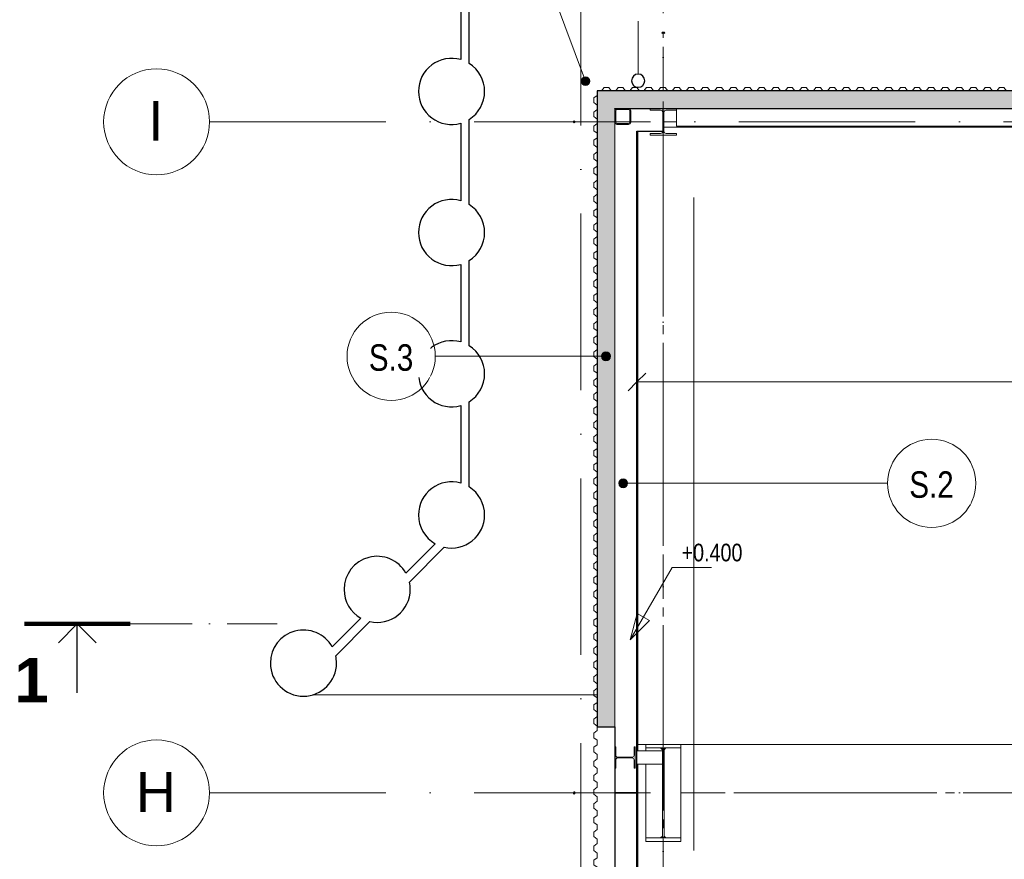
# Model space of a CAD drawing. Header units: millimetres. Extents: x 198345 to 441227, y -23587 to 80066.
# Tile 2 of 79: x 198345 to 209505, y 61827 to 71342. Entities that reach past the tile are written whole.
import ezdxf

# ---------------------------------------------------------------- set-up
doc = ezdxf.new("R2010")
doc.units = ezdxf.units.MM
for name, pattern in [('IMPORT-HP_01_CER_B', [800, 500, -100, 100, -100]), ('Čerchovaná 20mm', [3000, 2000, -500, 0, -500]), ('Čerchovaná řez', [1100, 700, -200, 0, -200])]:
    doc.linetypes.add(name, pattern=pattern)
for name, color, linetype, lineweight in [('CA_IMPORTY18', 8, 'Continuous', 9), ('CA_KOTY', 3, 'Continuous', 9), ('CA_KOTY-100', 3, 'Continuous', 9), ('CA_OSY', 5, 'Continuous', 9), ('CA_PODLAHA25', 7, 'Continuous', 13), ('CA_POHHRA18', 9, 'Continuous', 9), ('CA_POHHRA25', 7, 'Continuous', 13), ('CA_PSVBUB', 3, 'Continuous', 9), ('CA_REZY', 1, 'Continuous', 25), ('CA_REZYZNACKY', 1, 'Continuous', 9), ('CA_SRAFY', 9, 'Continuous', 25), ('CA_TEXT25', 7, 'Continuous', 9), ('CA_TEXT35', 62, 'Continuous', 9), ('CA_ZAKLADY5', 1, 'Continuous', 25), ('CA_ZARIZPRED', 8, 'Continuous', 13), ('Popisky sloupů', 250, 'Continuous', 9)]:
    doc.layers.add(name, color=color, linetype=linetype, lineweight=lineweight)
doc.styles.add('Arial', font='arial.ttf', dxfattribs={"height": 10})
doc.styles.add('Arial_2', font='arial.ttf', dxfattribs={"height": 450})
doc.styles.add('Arial_4', font='arial.ttf', dxfattribs={"width": 0.8, "height": 200})
doc.styles.add('Arial_6', font='arial.ttf', dxfattribs={"width": 0.8, "height": 300})
doc.styles.add('Arial_B', font='arialbd.ttf', dxfattribs={"height": 500})
doc.dimstyles.new('HP_Přímá_-_2_mm_Ariel_1-100', dxfattribs={"dimscale": 304.8, "dimtxt": 204.05188, "dimasz": 0.656168, "dimexe": 0.328084, "dimexo": 0.0625, "dimgap": 0.164042, "dimtad": 1, "dimdec": 0, "dimzin": 0, "dimdsep": 46, "dimtxsty": 'Arial_4', "dimblk1": 'OBLIQUE', "dimblk2": 'OBLIQUE', "dimsah": 1, "dimcen": 0.09, "dimazin": 0, "dimtfac": 1, "dimtdec": 4, "dimtix": 1, "dimtmove": 0, "dimatfit": 3, "dimfxl": 0.984252, "dimfxlon": 1, "dimtvp": 1, "dimtolj": 1, "dimtzin": 0, "dimarcsym": 2})

# ---------------------------------------------------------------- blocks, each defined once
blk = doc.blocks.new('ocelová kce final - 11542_003_OK-HALA_TaO-2_ET_AciS_2025-05-29_upr_dwg-2597525-PŮDORYS 1_NP -vestavek V9')
at = {"layer": 'CA_IMPORTY18', "color": 57}
for p, q in [((205649, 71202), (205631, 71202)), ((205631, 71188), (205649, 71188)), ((205270, 70332), (205270, 70335)), ((205490, 70331), (205490, 70335)), ((204622, 70181), (204622, 70189)), ((204638, 70189), (204638, 70181)), ((205340, 63130), (223791, 63130)), ((223791, 63130), (205340, 63130)), ((205440, 63089), (205610, 63089)), ((205440, 63055), (205440, 63089)), ((205610, 63089), (205630, 63069)), ((205630, 63069), (205630, 63055)), ((205650, 63069), (205670, 63089)), ((205650, 62091), (205650, 63069)), ((205670, 63089), (205840, 63089)), ((205840, 63089), (205840, 62071)), ((205340, 63055), (205630, 63055)), ((205630, 62905), (205630, 63055)), ((205340, 62905), (205630, 62905)), ((205440, 62071), (205440, 62905)), ((205630, 62905), (205630, 62091)), ((204622, 62574), (204622, 62586)), ((204638, 62586), (204638, 62574)), ((205610, 62071), (205440, 62071)), ((205630, 62091), (205610, 62071)), ((205670, 62071), (205650, 62091)), ((205840, 62071), (205670, 62071))]:
    blk.add_line(p, q, dxfattribs=at)
at = {"layer": 'CA_IMPORTY18', "color": 57, "linetype": 'IMPORT-HP_01_CER_B'}
for p, q in [((205640, 70535), (205640, 71185)), ((205640, 70331), (205640, 70335)), ((204640, 70185), (204890, 70185)), ((205640, 70185), (205790, 70185)), ((205640, 59180), (205640, 70081)), ((204640, 62580), (205090, 62580)), ((205340, 62580), (205440, 62580)), ((205630, 62580), (205650, 62580)), ((205840, 62580), (217440, 62580))]:
    blk.add_line(p, q, dxfattribs=at)
at = {"layer": 'CA_IMPORTY18', "color": 57}
for centre, start, end in [((205631, 71195), 90, 270), ((205649, 71195), 270, 90), ((204630, 70189), 0, 180), ((204630, 70181), 180, 0), ((204630, 62586), 0, 180), ((204630, 62574), 180, 0)]:
    blk.add_arc(centre, 7.5, start, end, dxfattribs=at)
at = {"layer": 'CA_ZARIZPRED'}
for p, q in [((205245, 70335), (205115, 70335)), ((205115, 70325), (205245, 70325)), ((205790, 70335), (205490, 70335)), ((205490, 70335), (205490, 70316)), ((205490, 70316), (205608, 70316)), ((205672, 70316), (205790, 70316)), ((205790, 70335), (205790, 70316)), ((205090, 70310), (205090, 70180)), ((205100, 70180), (205100, 70310)), ((205260, 70180), (205260, 70310)), ((205270, 70180), (205270, 70310)), ((205634, 70289), (205634, 70081)), ((205646, 70081), (205646, 70289)), ((205245, 70165), (205115, 70165)), ((205115, 70155), (205245, 70155)), ((205608, 70054), (205490, 70054)), ((205490, 70054), (205490, 70035)), ((205490, 70035), (205790, 70035)), ((205790, 70054), (205672, 70054)), ((205790, 70035), (205790, 70054)), ((205090, 63100), (205090, 62860)), ((205090, 63100), (205102, 63100)), ((205102, 63005), (205102, 63100)), ((205320, 63100), (205308, 63100)), ((205308, 63100), (205308, 63005)), ((205320, 62860), (205320, 63100)), ((205440, 63090), (205440, 63130)), ((205440, 63130), (205840, 63130)), ((205630, 63090), (205440, 63090)), ((205630, 62070), (205630, 63090)), ((205650, 63090), (205650, 62070)), ((205650, 63090), (205840, 63090)), ((205840, 63130), (205840, 63090)), ((205102, 62860), (205102, 62955)), ((205287, 62984), (205123, 62984)), ((205123, 62976), (205287, 62976)), ((205308, 62955), (205308, 62860)), ((205090, 62860), (205102, 62860)), ((205308, 62860), (205320, 62860)), ((205440, 62030), (205440, 62070)), ((205440, 62070), (205630, 62070)), ((205650, 62070), (205840, 62070)), ((205840, 62070), (205840, 62030)), ((205840, 62030), (205440, 62030))]:
    blk.add_line(p, q, dxfattribs=at)
for centre, radius, start, end in [((205115, 70310), 25, 90, 180), ((205115, 70310), 15, 90, 180), ((205245, 70310), 25, 0, 90), ((205245, 70310), 15, 0, 90), ((205608, 70289), 27, 0, 90), ((205672, 70289), 27, 90, 180), ((205115, 70180), 25, 180, 270), ((205115, 70180), 15, 180, 270), ((205245, 70180), 15, 270, 0), ((205245, 70180), 25, 270, 0), ((205608, 70081), 27, 270, 0), ((205672, 70081), 27, 180, 270), ((205123, 63005), 21, 180, 270), ((205123, 62955), 21, 90, 180), ((205287, 63005), 21, 270, 0), ((205287, 62955), 21, 0, 90)]:
    blk.add_arc(centre, radius, start, end, dxfattribs=at)
at = {"layer": 'CA_IMPORTY18', "color": 7, "linetype": 'IMPORT-HP_01_CER_B', "insert": (205633, 71201), "char_height": 10, "width": 18.61, "attachment_point": 1, "line_spacing_factor": 0.941778, "style": 'Arial'}
blk.add_mtext('19', dxfattribs=at)
at = {"layer": 'CA_IMPORTY18', "color": 7, "linetype": 'IMPORT-HP_01_CER_B', "char_height": 10, "attachment_point": 1, "rotation": 270, "line_spacing_factor": 0.941778, "style": 'Arial'}
for s, insert, width in [('\\fArial|b0|i0|c238|p34|;I', (204636, 70187), 4.65), ('\\fArial|b0|i0|c238|p34|;H', (204636, 62583), 12)]:
    blk.add_mtext(s, dxfattribs=dict(at, insert=insert, width=width))
blk = doc.blocks.new('ocelová kce final - ocelová kce final-2597615-PŮDORYS 1_NP -vestavek V9')
blk.add_blockref('ocelová kce final - 11542_003_OK-HALA_TaO-2_ET_AciS_2025-05-29_upr_dwg-2597525-PŮDORYS 1_NP -vestavek V9', (0, 0))
blk = doc.blocks.new('Opakovaný detail - 40-518357-PŮDORYS 1_NP -vestavek V9')
at = {"layer": 'CA_POHHRA18'}
for p, q in [((-8536, 250), (-8511, 250)), ((-8511, 250), (-8482, 211)), ((-8431, 211), (-8402, 250)), ((-8402, 250), (-8376, 250)), ((-8376, 250), (-8351, 250)), ((-8351, 250), (-8322, 211)), ((-8271, 211), (-8242, 250)), ((-8242, 250), (-8216, 250)), ((-8216, 250), (-8191, 250)), ((-8191, 250), (-8162, 211)), ((-8111, 211), (-8082, 250)), ((-8082, 250), (-8056, 250)), ((-8056, 250), (-8031, 250)), ((-8031, 250), (-8002, 211)), ((-7951, 211), (-7922, 250)), ((-7922, 250), (-7896, 250)), ((-7896, 250), (-7871, 250)), ((-7871, 250), (-7842, 211)), ((-7791, 211), (-7762, 250)), ((-7762, 250), (-7736, 250)), ((-7736, 250), (-7711, 250)), ((-7711, 250), (-7682, 211)), ((-7631, 211), (-7602, 250)), ((-7602, 250), (-7576, 250)), ((-7576, 250), (-7551, 250)), ((-7551, 250), (-7522, 211)), ((-7471, 211), (-7442, 250)), ((-7442, 250), (-7416, 250)), ((-7416, 250), (-7391, 250)), ((-7391, 250), (-7362, 211)), ((-7311, 211), (-7282, 250)), ((-7282, 250), (-7256, 250)), ((-7256, 250), (-7231, 250)), ((-7231, 250), (-7202, 211)), ((-7151, 211), (-7122, 250)), ((-7122, 250), (-7096, 250)), ((-7097, 250), (-7071, 250)), ((-7071, 250), (-7042, 211)), ((-6991, 211), (-6962, 250)), ((-6962, 250), (-6937, 250)), ((-6937, 250), (-6911, 250)), ((-6911, 250), (-6882, 211)), ((-6831, 211), (-6802, 250)), ((-6802, 250), (-6777, 250)), ((-6777, 250), (-6751, 250)), ((-6751, 250), (-6722, 211)), ((-6671, 211), (-6642, 250)), ((-6642, 250), (-6617, 250)), ((-6617, 250), (-6591, 250)), ((-6591, 250), (-6562, 211)), ((-6511, 211), (-6482, 250)), ((-6482, 250), (-6457, 250)), ((-6457, 250), (-6431, 250)), ((-6431, 250), (-6402, 211)), ((-6351, 211), (-6322, 250)), ((-6322, 250), (-6297, 250)), ((-6297, 250), (-6271, 250)), ((-6271, 250), (-6242, 211)), ((-6191, 211), (-6162, 250)), ((-6162, 250), (-6137, 250)), ((-6137, 250), (-6111, 250)), ((-6111, 250), (-6082, 211)), ((-6031, 211), (-6002, 250)), ((-6002, 250), (-5977, 250)), ((-5977, 250), (-5951, 250)), ((-5951, 250), (-5922, 211)), ((-5871, 211), (-5842, 250)), ((-5842, 250), (-5817, 250)), ((-5817, 250), (-5791, 250)), ((-5791, 250), (-5762, 211)), ((-5711, 211), (-5682, 250)), ((-5682, 250), (-5657, 250)), ((-5657, 250), (-5631, 250)), ((-5631, 250), (-5602, 211)), ((-5551, 211), (-5522, 250)), ((-5522, 250), (-5497, 250)), ((-5497, 250), (-5471, 250)), ((-5471, 250), (-5442, 211)), ((-5391, 211), (-5362, 250)), ((-5362, 250), (-5337, 250)), ((-5337, 250), (-5311, 250)), ((-5311, 250), (-5282, 211)), ((-5231, 211), (-5202, 250)), ((-5202, 250), (-5177, 250)), ((-5177, 250), (-5151, 250)), ((-5151, 250), (-5122, 211)), ((-5071, 211), (-5042, 250)), ((-5042, 250), (-5017, 250)), ((-5017, 250), (-4991, 250)), ((-4991, 250), (-4962, 211)), ((-4911, 211), (-4882, 250)), ((-4882, 250), (-4857, 250)), ((-4857, 250), (-4831, 250)), ((-4831, 250), (-4802, 211)), ((-4751, 211), (-4722, 250)), ((-4722, 250), (-4697, 250)), ((-4697, 250), (-4671, 250)), ((-4671, 250), (-4642, 211)), ((-4591, 211), (-4562, 250)), ((-4562, 250), (-4537, 250)), ((-4537, 250), (-4511, 250)), ((-4511, 250), (-4482, 211)), ((-4431, 211), (-4402, 250)), ((-4402, 250), (-4377, 250)), ((-4377, 250), (-4352, 250)), ((-4352, 250), (-4323, 211)), ((-4272, 211), (-4243, 250)), ((-4243, 250), (-4217, 250)), ((-4217, 250), (-4192, 250)), ((-4192, 250), (-4163, 211)), ((-4112, 211), (-4083, 250)), ((-4083, 250), (-4057, 250)), ((-4057, 250), (-4032, 250)), ((-4032, 250), (-4003, 211)), ((-3952, 211), (-3923, 250)), ((-3923, 250), (-3897, 250)), ((-3897, 250), (-3872, 250)), ((-3872, 250), (-3843, 211)), ((-3792, 211), (-3763, 250)), ((-3763, 250), (-3737, 250)), ((-3737, 250), (-3712, 250)), ((-3712, 250), (-3683, 211)), ((-3632, 211), (-3603, 250)), ((-3603, 250), (-3577, 250)), ((-3577, 250), (-3552, 250)), ((-3552, 250), (-3523, 211)), ((-3472, 211), (-3443, 250)), ((-3443, 250), (-3417, 250)), ((-3417, 250), (-3392, 250)), ((-3392, 250), (-3363, 211)), ((-3312, 211), (-3283, 250)), ((-3283, 250), (-3257, 250)), ((-3257, 250), (-3232, 250)), ((-3232, 250), (-3203, 211)), ((-3152, 211), (-3123, 250)), ((-3123, 250), (-3097, 250)), ((-3097, 250), (-3072, 250)), ((-3072, 250), (-3043, 211)), ((-2992, 211), (-2963, 250)), ((-2963, 250), (-2937, 250)), ((-2937, 250), (-2912, 250)), ((-2912, 250), (-2883, 211)), ((-2832, 211), (-2803, 250)), ((-2803, 250), (-2777, 250)), ((-2777, 250), (-2752, 250)), ((-2752, 250), (-2723, 211)), ((-2672, 211), (-2643, 250)), ((-2643, 250), (-2617, 250)), ((-2617, 250), (-2592, 250)), ((-2592, 250), (-2563, 211)), ((-2512, 211), (-2483, 250)), ((-2483, 250), (-2457, 250)), ((-2457, 250), (-2432, 250)), ((-2432, 250), (-2403, 211)), ((-2352, 211), (-2323, 250)), ((-2323, 250), (-2297, 250)), ((-2297, 250), (-2272, 250)), ((-2272, 250), (-2243, 211)), ((-2192, 211), (-2163, 250)), ((-2163, 250), (-2137, 250)), ((-2137, 250), (-2112, 250)), ((-2112, 250), (-2083, 211)), ((-2032, 211), (-2003, 250)), ((-2003, 250), (-1977, 250)), ((-1977, 250), (-1952, 250)), ((-1952, 250), (-1923, 211)), ((-1872, 211), (-1843, 250)), ((-1843, 250), (-1817, 250)), ((-1818, 250), (-1792, 250)), ((-1792, 250), (-1763, 211)), ((-1712, 211), (-1683, 250)), ((-1683, 250), (-1658, 250)), ((-1658, 250), (-1632, 250)), ((-1632, 250), (-1603, 211)), ((-1552, 211), (-1523, 250)), ((-1523, 250), (-1498, 250)), ((-1498, 250), (-1472, 250)), ((-1472, 250), (-1443, 211)), ((-1392, 211), (-1363, 250)), ((-1363, 250), (-1338, 250)), ((-1338, 250), (-1312, 250)), ((-1312, 250), (-1283, 211)), ((-1232, 211), (-1203, 250)), ((-1203, 250), (-1178, 250)), ((-1178, 250), (-1152, 250)), ((-1152, 250), (-1123, 211)), ((-1072, 211), (-1043, 250)), ((-1043, 250), (-1018, 250)), ((-1018, 250), (-992, 250)), ((-992, 250), (-963, 211)), ((-912, 211), (-883, 250)), ((-883, 250), (-858, 250)), ((-858, 250), (-832, 250)), ((-832, 250), (-803, 211)), ((-752, 211), (-723, 250)), ((-723, 250), (-698, 250)), ((-698, 250), (-672, 250)), ((-672, 250), (-643, 211)), ((-592, 211), (-563, 250)), ((-563, 250), (-538, 250)), ((-538, 250), (-512, 250)), ((-512, 250), (-483, 211)), ((-432, 211), (-403, 250)), ((-403, 250), (-378, 250)), ((-378, 250), (-352, 250)), ((-352, 250), (-323, 211)), ((-272, 211), (-243, 250)), ((-243, 250), (-218, 250)), ((-218, 250), (-192, 250)), ((-192, 250), (-163, 211)), ((-112, 211), (-83, 250)), ((-83, 250), (-58, 250)), ((-58, 250), (-32, 250)), ((-32, 250), (-3, 211)), ((48, 211), (77, 250)), ((77, 250), (102, 250)), ((102, 250), (128, 250)), ((128, 250), (157, 211)), ((208, 211), (237, 250)), ((237, 250), (262, 250)), ((-8482, 211), (-8431, 211)), ((-8322, 211), (-8271, 211)), ((-8162, 211), (-8111, 211)), ((-8002, 211), (-7951, 211)), ((-7842, 211), (-7791, 211)), ((-7682, 211), (-7631, 211)), ((-7522, 211), (-7471, 211)), ((-7362, 211), (-7311, 211)), ((-7202, 211), (-7151, 211)), ((-7042, 211), (-6991, 211)), ((-6882, 211), (-6831, 211)), ((-6722, 211), (-6671, 211)), ((-6562, 211), (-6511, 211)), ((-6402, 211), (-6351, 211)), ((-6242, 211), (-6191, 211)), ((-6082, 211), (-6031, 211)), ((-5922, 211), (-5871, 211)), ((-5762, 211), (-5711, 211)), ((-5602, 211), (-5551, 211)), ((-5442, 211), (-5391, 211)), ((-5282, 211), (-5231, 211)), ((-5122, 211), (-5071, 211)), ((-4962, 211), (-4911, 211)), ((-4802, 211), (-4751, 211)), ((-4642, 211), (-4591, 211)), ((-4482, 211), (-4431, 211)), ((-4323, 211), (-4272, 211)), ((-4163, 211), (-4112, 211)), ((-4003, 211), (-3952, 211)), ((-3843, 211), (-3792, 211)), ((-3683, 211), (-3632, 211)), ((-3523, 211), (-3472, 211)), ((-3363, 211), (-3312, 211)), ((-3203, 211), (-3152, 211)), ((-3043, 211), (-2992, 211)), ((-2883, 211), (-2832, 211)), ((-2723, 211), (-2672, 211)), ((-2563, 211), (-2512, 211)), ((-2403, 211), (-2352, 211)), ((-2243, 211), (-2192, 211)), ((-2083, 211), (-2032, 211)), ((-1923, 211), (-1872, 211)), ((-1763, 211), (-1712, 211)), ((-1603, 211), (-1552, 211)), ((-1443, 211), (-1392, 211)), ((-1283, 211), (-1232, 211)), ((-1123, 211), (-1072, 211)), ((-963, 211), (-912, 211)), ((-803, 211), (-752, 211)), ((-643, 211), (-592, 211)), ((-483, 211), (-432, 211)), ((-323, 211), (-272, 211)), ((-163, 211), (-112, 211)), ((-3, 211), (48, 211)), ((157, 211), (208, 211))]:
    blk.add_line(p, q, dxfattribs=at)
blk = doc.blocks.new('Opakovaný detail - 40-V2-PŮDORYS 1_NP -vestavek V9')
at = {"layer": 'CA_POHHRA18'}
for p, q in [((-4352, 250), (-4323, 211)), ((-4272, 211), (-4243, 250)), ((-4243, 250), (-4217, 250)), ((-4217, 250), (-4192, 250)), ((-4192, 250), (-4163, 211)), ((-4112, 211), (-4083, 250)), ((-4083, 250), (-4057, 250)), ((-4057, 250), (-4032, 250)), ((-4032, 250), (-4003, 211)), ((-3952, 211), (-3923, 250)), ((-3923, 250), (-3897, 250)), ((-3897, 250), (-3872, 250)), ((-3872, 250), (-3843, 211)), ((-3792, 211), (-3763, 250)), ((-3763, 250), (-3737, 250)), ((-3737, 250), (-3712, 250)), ((-3712, 250), (-3683, 211)), ((-3632, 211), (-3603, 250)), ((-3603, 250), (-3577, 250)), ((-3577, 250), (-3552, 250)), ((-3552, 250), (-3523, 211)), ((-3472, 211), (-3443, 250)), ((-3443, 250), (-3417, 250)), ((-3417, 250), (-3392, 250)), ((-3392, 250), (-3363, 211)), ((-3312, 211), (-3283, 250)), ((-3283, 250), (-3257, 250)), ((-3257, 250), (-3232, 250)), ((-3232, 250), (-3203, 211)), ((-3152, 211), (-3123, 250)), ((-3123, 250), (-3097, 250)), ((-3097, 250), (-3072, 250)), ((-3072, 250), (-3043, 211)), ((-2992, 211), (-2963, 250)), ((-2963, 250), (-2937, 250)), ((-2937, 250), (-2912, 250)), ((-2912, 250), (-2883, 211)), ((-2832, 211), (-2803, 250)), ((-2803, 250), (-2777, 250)), ((-2777, 250), (-2752, 250)), ((-2752, 250), (-2723, 211)), ((-2672, 211), (-2643, 250)), ((-2643, 250), (-2617, 250)), ((-2617, 250), (-2592, 250)), ((-2592, 250), (-2563, 211)), ((-2512, 211), (-2483, 250)), ((-2483, 250), (-2457, 250)), ((-2457, 250), (-2432, 250)), ((-2432, 250), (-2403, 211)), ((-2352, 211), (-2323, 250)), ((-2323, 250), (-2297, 250)), ((-2297, 250), (-2272, 250)), ((-2272, 250), (-2243, 211)), ((-2192, 211), (-2163, 250)), ((-2163, 250), (-2137, 250)), ((-2138, 250), (-2112, 250)), ((-2112, 250), (-2083, 211)), ((-2032, 211), (-2003, 250)), ((-2003, 250), (-1978, 250)), ((-1978, 250), (-1952, 250)), ((-1952, 250), (-1923, 211)), ((-1872, 211), (-1843, 250)), ((-1843, 250), (-1818, 250)), ((-1818, 250), (-1792, 250)), ((-1792, 250), (-1763, 211)), ((-1712, 211), (-1683, 250)), ((-1683, 250), (-1658, 250)), ((-1658, 250), (-1632, 250)), ((-1632, 250), (-1603, 211)), ((-1552, 211), (-1523, 250)), ((-1523, 250), (-1498, 250)), ((-1498, 250), (-1472, 250)), ((-1472, 250), (-1443, 211)), ((-1392, 211), (-1363, 250)), ((-1363, 250), (-1338, 250)), ((-1338, 250), (-1312, 250)), ((-1312, 250), (-1283, 211)), ((-1232, 211), (-1203, 250)), ((-1203, 250), (-1178, 250)), ((-1178, 250), (-1152, 250)), ((-1152, 250), (-1123, 211)), ((-1072, 211), (-1043, 250)), ((-1043, 250), (-1018, 250)), ((-1018, 250), (-992, 250)), ((-992, 250), (-963, 211)), ((-912, 211), (-883, 250)), ((-883, 250), (-858, 250)), ((-858, 250), (-832, 250)), ((-832, 250), (-803, 211)), ((-752, 211), (-723, 250)), ((-723, 250), (-698, 250)), ((-698, 250), (-672, 250)), ((-672, 250), (-643, 211)), ((-592, 211), (-563, 250)), ((-563, 250), (-538, 250)), ((-538, 250), (-512, 250)), ((-512, 250), (-483, 211)), ((-432, 211), (-403, 250)), ((-403, 250), (-378, 250)), ((-378, 250), (-352, 250)), ((-352, 250), (-323, 211)), ((-272, 211), (-243, 250)), ((-243, 250), (-218, 250)), ((-218, 250), (-192, 250)), ((-192, 250), (-163, 211)), ((-112, 211), (-83, 250)), ((-83, 250), (-58, 250)), ((-58, 250), (-32, 250)), ((-32, 250), (-3, 211)), ((48, 211), (77, 250)), ((77, 250), (102, 250)), ((102, 250), (128, 250)), ((128, 250), (157, 211)), ((208, 211), (237, 250)), ((237, 250), (262, 250)), ((-4323, 211), (-4272, 211)), ((-4163, 211), (-4112, 211)), ((-4003, 211), (-3952, 211)), ((-3843, 211), (-3792, 211)), ((-3683, 211), (-3632, 211)), ((-3523, 211), (-3472, 211)), ((-3363, 211), (-3312, 211)), ((-3203, 211), (-3152, 211)), ((-3043, 211), (-2992, 211)), ((-2883, 211), (-2832, 211)), ((-2723, 211), (-2672, 211)), ((-2563, 211), (-2512, 211)), ((-2403, 211), (-2352, 211)), ((-2243, 211), (-2192, 211)), ((-2083, 211), (-2032, 211)), ((-1923, 211), (-1872, 211)), ((-1763, 211), (-1712, 211)), ((-1603, 211), (-1552, 211)), ((-1443, 211), (-1392, 211)), ((-1283, 211), (-1232, 211)), ((-1123, 211), (-1072, 211)), ((-963, 211), (-912, 211)), ((-803, 211), (-752, 211)), ((-643, 211), (-592, 211)), ((-483, 211), (-432, 211)), ((-323, 211), (-272, 211)), ((-163, 211), (-112, 211)), ((-3, 211), (48, 211)), ((157, 211), (208, 211))]:
    blk.add_line(p, q, dxfattribs=at)
blk = doc.blocks.new('Osnova - Bublina osnovy 12mm-4850-PŮDORYS 1_NP -vestavek V9')
at = {"layer": 'CA_TEXT35'}
blk.add_circle((0, 0), 6, dxfattribs=at)
blk = doc.blocks.new('HP_Popisek stěny - HP_Popisek stěny-1417901-PŮDORYS 1_NP -vestavek V9')
at = {"layer": 'CA_PSVBUB'}
blk.add_circle((0, 0), 5, dxfattribs=at)
blk = doc.blocks.new('Řez - HP_rez-422275-PŮDORYS 1_NP -vestavek V9')
at = {"layer": 'CA_REZYZNACKY', "lineweight": 100}
blk.add_line((-12, 0), (0, 0), dxfattribs=at)
at = {"layer": 'CA_REZYZNACKY', "lineweight": 25}
for p, q in [((-6, 0), (-8.15, -2.15)), ((-6, 0), (-3.85, -2.15)), ((-6, -7.82), (-6, 0))]:
    blk.add_line(p, q, dxfattribs=at)
blk = doc.blocks.new('DIMBLOCK38-PŮDORYS 1_NP -vestavek V9')
at = {"layer": 'CA_KOTY-100'}
for p, q in [((205340, 67237), (205340, 67537)), ((223791, 67237), (223791, 67537)), ((205340, 67237), (205440, 67337)), ((223791, 67237), (223891, 67337)), ((205340, 67237), (205240, 67137)), ((205340, 67237), (223791, 67237)), ((205340, 67237), (205340, 67137)), ((223791, 67237), (223691, 67137)), ((223791, 67237), (223791, 67137))]:
    blk.add_line(p, q, dxfattribs=at)
at = {"layer": 'CA_KOTY-100', "color": 0, "insert": (214259, 67547), "char_height": 200, "width": 734.59, "attachment_point": 1, "line_spacing_factor": 0.941778, "style": 'Arial_4'}
blk.add_mtext('18451', dxfattribs=at)
blk = doc.blocks.new('_Oblique')
at = {"color": 0, "linetype": 'ByBlock', "lineweight": -2}
blk.add_line((-0.5, -0.5), (0.5, 0.5), dxfattribs=at)

msp = doc.modelspace()

# ---------------------------------------------------------------- hatches: boundary and pattern name
at = {"layer": 'CA_PSVBUB'}
h = msp.add_hatch(color=256, dxfattribs=at)
edge = h.paths.add_edge_path()
edge.add_arc((204990, 67527.7), 50, 0, 360)
h = msp.add_hatch(color=256, dxfattribs=at)
edge = h.paths.add_edge_path()
edge.add_arc((205185, 66088.1), 50, 0, 360)
at = {"layer": 'CA_SRAFY', "lineweight": 9}
h = msp.add_hatch(dxfattribs=at)
h.set_pattern_fill('FP_10', color=256, angle=-113.578, style=0, pattern_type=2)
h.set_pattern_definition([(246.422, (247222.89, 70530.14), (4.6e-05, -97.175588), [16.779, -8.852, 44.162, -8.852, -27.382]), (246.422, (247222.89, 70530.14), (4.6e-05, -97.175588), [-78.645, 16.779, -10.603]), (293.578, (247248.335, 70530.14), (42.410543, 0.000105), [16.779, -8.852, 44.162, -8.852, -27.382]), (293.578, (247248.335, 70530.14), (42.410543, 0.000105), [-78.645, 16.779, -10.603]), (180, (247248.335, 70530.14), (-5e-12, -97.175), [25.446, -16.964]), (180, (247227.13, 70442.68), (-5e-12, -97.175), [25.446, -16.964]), (270, (247255.047, 70514.762), (42.411, -2e-12), [8.112, -89.063]), (270, (247233.84, 70466.174), (42.411, -2e-12), [8.112, -89.063]), (270, (247216.177, 70514.762), (42.411, -2e-12), [8.112, -89.063]), (270, (247194.97, 70466.175), (42.411, -2e-12), [8.112, -89.063])])
h.paths.add_polyline_path([(285662, 70335), (285850, 70335), (285850, 70535), (285140, 70535), (285140, 70447.4), (285146.1, 70445.6), (285151.5, 70442.4), (285157.3, 70435.8), (285160.1, 70429.9), (285161.2, 70422.3), (285161.1, 70418.9), (285159.2, 70412.4), (285157.3, 70408.5), (285153.2, 70403.6), (285148.1, 70400), (285140, 70397.4), (285132, 70397.4), (285129.8, 70397.7), (285123.9, 70400), (285118.8, 70403.7), (285112.8, 70412.4), (285112, 70414.1), (285110.8, 70422.3), (285112, 70429.8), (285114.7, 70435.8), (285116.1, 70438), (285120.6, 70442.5), (285126, 70445.6), (285132, 70447.4), (285132, 70535), (284460, 70535), (284460, 70447.4), (284466, 70445.6), (284471.5, 70442.5), (284477.3, 70435.8), (284480.1, 70429.8), (284481.2, 70422.3), (284481, 70418.9), (284479.2, 70412.4), (284477.3, 70408.5), (284473.3, 70403.7), (284468.1, 70400), (284460, 70397.4), (284452, 70397.4), (284449.8, 70397.7), (284443.9, 70400), (284438.8, 70403.6), (284432.8, 70412.4), (284432, 70414.1), (284430.8, 70422.3), (284432, 70429.9), (284434.7, 70435.8), (284436, 70438), (284440.5, 70442.4), (284445.9, 70445.6), (284452, 70447.4), (284452, 70535), (263440, 70535), (263440, 70335), (285300.8, 70335)])
h.paths.add_polyline_path([(286910, 70335), (289620, 70335), (289620, 70535), (286910, 70535), (286910, 70493.6)])
h.paths.add_polyline_path([(253732, 70335), (254640, 70335), (254640, 70535), (253435, 70535), (253435, 70335), (253694, 70335)])
h.paths.add_polyline_path([(261460.2, 70335), (262040, 70335), (262040, 70535), (259340, 70535), (259340, 70335), (260015.3, 70335)])
h.paths.add_polyline_path([(257940, 70335), (257940, 70535), (256040, 70535), (256040, 70335)])
h.paths.add_polyline_path([(245566.5, 70335), (249090, 70335), (249090, 70535), (244990, 70535), (244990, 70335)])
h.paths.add_polyline_path([(243590, 70335), (243590, 70535), (239490, 70535), (239490, 70335), (242676.7, 70335)])
h.paths.add_polyline_path([(250490, 70335), (252375, 70335), (252375, 70535), (250490, 70535)])
h.paths.add_polyline_path([(235632.9, 70335), (238090, 70335), (238090, 70535), (233990, 70535), (233990, 70335), (235452.3, 70335)])
h.paths.add_polyline_path([(226783, 70335), (232590, 70335), (232590, 70535), (204890, 70535), (204890, 70335), (225338.1, 70335)])
h = msp.add_hatch(dxfattribs=at)
h.set_pattern_fill('FP_2', color=256, angle=-113.578, style=0, pattern_type=2)
h.set_pattern_definition([(336.422, (204894.906, 66799.472), (97.1756, 5e-05), [16.779, -8.852, 44.162, -8.852, -27.382]), (336.422, (204894.906, 66799.472), (97.1756, 5e-05), [-78.645, 16.779, -10.603]), (23.578, (204894.906, 66824.92), (-0.0001, 42.41054), [16.779, -8.852, 44.162, -8.852, -27.382]), (23.578, (204894.906, 66824.92), (-0.0001, 42.41054), [-78.645, 16.779, -10.603]), (270, (204894.91, 66824.92), (97.175, 5e-14), [25.446, -16.964]), (270, (204982.36, 66803.71), (97.175, 5e-14), [25.446, -16.964]), (1e-14, (204910.285, 66831.63), (-9e-15, 42.411), [8.112, -89.063]), (1e-14, (204958.873, 66810.425), (-9e-15, 42.411), [8.112, -89.063]), (1e-14, (204910.285, 66792.76), (-9e-15, 42.411), [8.112, -89.063]), (1e-14, (204958.873, 66771.555), (-9e-15, 42.411), [8.112, -89.063])])
h.paths.add_polyline_path([(205090, 63328.3), (205090, 70335), (204890, 70335), (204890, 63328.3)])
at = {"layer": 'CA_TEXT25'}
h = msp.add_hatch(color=256, dxfattribs=at)
edge = h.paths.add_edge_path()
edge.add_arc((204758.1, 70645.9), 50, 0, 360)

# ---------------------------------------------------------------- linework, layer by layer
at = {"layer": 'CA_KOTY'}
for p, q in [((205265, 64313.7), (205739.1, 65134.8)), ((205739.1, 65134.8), (206186.7, 65134.8)), ((205345.4, 64613.7), (205265, 64313.7)), ((205265, 64313.7), (205484.7, 64533.3)), ((205484.7, 64533.3), (205345.4, 64613.7))]:
    msp.add_line(p, q, dxfattribs=at)
at = {"layer": 'CA_OSY', "linetype": 'Čerchovaná 20mm'}
for p, q in [((205640, 56414.1), (205640, 76454.5)), ((204705, 55144.1), (204705, 75699.1)), ((200496.2, 70185), (295806.1, 70185)), ((200496.2, 62579.9), (295806.1, 62579.9))]:
    msp.add_line(p, q, dxfattribs=at)
at = {"layer": 'CA_PODLAHA25'}
for p, q in [((223663.1, 70125.6), (205640, 70125.6)), ((205350, 70080.5), (205350, 63055)), ((201664, 63691.4), (204890, 63691.4)), ((205350, 62905), (205350, 59180))]:
    msp.add_line(p, q, dxfattribs=at)
at = {"layer": 'CA_POHHRA18'}
msp.add_line((205986.5, 69325.5), (205986.5, 61925.5), dxfattribs=at)
at = {"layer": 'CA_POHHRA25'}
for p, q in [((205090, 63328.3), (205090, 70330.9)), ((205090, 70330.9), (205090, 63328.3)), ((205105, 70330.9), (205105, 70335)), ((205265, 70335), (205265, 70330.9)), ((205790, 70135.6), (205790, 70335)), ((205790, 70135.6), (211490, 70135.6))]:
    msp.add_line(p, q, dxfattribs=at)
at = {"layer": 'CA_PSVBUB'}
for p, q in [((204990, 67527.7), (203055.5, 67527.7)), ((205185, 66088.1), (208181.6, 66088.1))]:
    msp.add_line(p, q, dxfattribs=at)
for centre in [(204990, 67527.7), (205185, 66088.1)]:
    msp.add_circle(centre, 50, dxfattribs=at)
at = {"layer": 'CA_REZY'}
for p, q in [((204890, 70535), (204890, 63328.3)), ((232590, 70535), (204890, 70535)), ((205090, 70330.9), (205090, 70335)), ((205090, 70335), (223790.8, 70335)), ((205340, 70330.9), (205090, 70330.9)), ((205340, 70330.5), (205340, 70330.9)), ((205640, 70330.5), (205340, 70330.5)), ((205640, 70080.5), (205640, 70330.5)), ((205340, 62580.9), (205340, 70080.5)), ((205340, 70080.5), (205640, 70080.5)), ((204890, 63328.3), (205090, 63328.3)), ((205090, 63328.3), (205090, 62580.9)), ((205340, 62580.9), (205090, 62580.9)), ((205090, 62580.9), (205090, 61685.6)), ((205090, 62580.9), (205340, 62580.9)), ((205340, 57170.9), (205340, 62580.9))]:
    msp.add_line(p, q, dxfattribs=at)
for start, end in [(90, 180), (180, 0), (0, 90)]:
    msp.add_arc((205355, 70651.2), 75, start, end, dxfattribs=at)
at = {"layer": 'CA_REZYZNACKY', "linetype": 'Čerchovaná řez'}
msp.add_line((199597.7, 64496.8), (201263, 64496.8), dxfattribs=at)
at = {"layer": 'CA_TEXT25', "color": 250}
msp.add_line((204758.1, 70645.9), (203872.4, 73014.1), dxfattribs=at)
msp.add_circle((204758.1, 70645.9), 50, dxfattribs=at)
at = {"layer": 'CA_ZAKLADY5'}
for p, q in [((203344.2, 71769.6), (203344.2, 70890.1)), ((203440, 70847.1), (203440, 71812.7)), ((203440, 69247.1), (203440, 70212.7)), ((203344.2, 70169.6), (203344.2, 69290.1)), ((203344.2, 68569.6), (203344.2, 67690.1)), ((203440, 67647.1), (203440, 68612.7)), ((203344.2, 66969.6), (203344.2, 66090.1)), ((203440, 66047.1), (203440, 67012.7)), ((203055.2, 65403.6), (202722.5, 65070.9)), ((202762, 64969), (203157.2, 65364.1)), ((202211.4, 64559.8), (201886.9, 64235.3)), ((201926.4, 64133.4), (202313.4, 64520.4))]:
    msp.add_line(p, q, dxfattribs=at)
for centre, start, end in [((203240, 70529.9), 73.86841, 180), ((203240, 70529.9), 0, 57.76905), ((203240, 70529.9), 180, 286.13159), ((203240, 70529.9), 302.23095, 0), ((203240, 68929.9), 73.86841, 180), ((203240, 68929.9), 0, 57.76905), ((203240, 68929.9), 180, 286.13159), ((203240, 68929.9), 302.23095, 0), ((203240, 67329.9), 73.86841, 180), ((203240, 67329.9), 0, 57.76905), ((203240, 67329.9), 180, 286.13159), ((203240, 67329.9), 302.23095, 0), ((203240, 65729.9), 73.86841, 180), ((203240, 65729.9), 0, 57.76905), ((203240, 65729.9), 180, 240.46601), ((203240, 65729.9), 257.23095, 0), ((202396.3, 64886.1), 29.53399, 180), ((202396.3, 64886.1), 0, 12.76905), ((202396.3, 64886.1), 180, 240.46601), ((202396.3, 64886.1), 257.23095, 0), ((201560.7, 64050.5), 29.53399, 180), ((201560.7, 64050.5), 0, 12.76905), ((201560.7, 64050.5), 180, 0)]:
    msp.add_arc(centre, 375, start, end, dxfattribs=at)
at = {"layer": 'Popisky sloupů'}
msp.add_line((205355, 70726.2), (205355, 71326.2), dxfattribs=at)

# ---------------------------------------------------------------- block references
at = {"layer": 'CA_IMPORTY18', "color": 57}
msp.add_blockref('ocelová kce final - ocelová kce final-2597615-PŮDORYS 1_NP -vestavek V9', (0, 0), dxfattribs=at)
at = {"layer": 'CA_POHHRA18'}
for name, p, rotation in [('Opakovaný detail - 40-V2-PŮDORYS 1_NP -vestavek V9', (205177.7, 70785.1), 180), ('Opakovaný detail - 40-518357-PŮDORYS 1_NP -vestavek V9', (204640, 61973.3), 270)]:
    msp.add_blockref(name, p, dxfattribs=dict(at, rotation=rotation))
at = {"layer": 'CA_PSVBUB', "xscale": 99.99999999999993, "yscale": 99.99999999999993, "zscale": 99.99999999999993}
for p in [(202555.5, 67527.7), (208681.6, 66088.1)]:
    msp.add_blockref('HP_Popisek stěny - HP_Popisek stěny-1417901-PŮDORYS 1_NP -vestavek V9', p, dxfattribs=at)
at = {"layer": 'CA_REZYZNACKY', "lineweight": 100, "xscale": 99.99999999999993, "yscale": 99.99999999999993, "zscale": 99.99999999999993}
msp.add_blockref('Řez - HP_rez-422275-PŮDORYS 1_NP -vestavek V9', (199597.7, 64496.8), dxfattribs=at)
at = {"layer": 'CA_TEXT35', "xscale": 99.99999999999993, "yscale": 99.99999999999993, "zscale": 99.99999999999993, "rotation": 269.9999999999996}
for p in [(199896.2, 70185), (199896.2, 62579.9)]:
    msp.add_blockref('Osnova - Bublina osnovy 12mm-4850-PŮDORYS 1_NP -vestavek V9', p, dxfattribs=at)

# ---------------------------------------------------------------- texts
at = {"layer": 'CA_KOTY', "insert": (205847, 65403.9), "char_height": 200, "width": 815.357, "attachment_point": 1, "line_spacing_factor": 0.941778, "style": 'Arial_4'}
msp.add_mtext('+0.400', dxfattribs=at)
at = {"layer": 'CA_REZYZNACKY', "insert": (198284.5, 64107.8), "char_height": 500, "width": 481.012, "attachment_point": 1, "style": 'Arial_B'}
msp.add_mtext('\\fArial|b1|i0|c238|p34|;1', dxfattribs=at)

# ---------------------------------------------------------------- dimensions: what is measured, and where the dimension line sits
at = {"layer": 'CA_KOTY'}
dim = msp.add_linear_dim(base=(223790.8, 67237.2), p1=(205340, 67537.2), p2=(223790.8, 67537.2), dimstyle='HP_Přímá_-_2_mm_Ariel_1-100', override={"dimpost": '<>', "dimfxl": 18450.770706}, dxfattribs=at)
dim.commit()
dim.dimension.update_dxf_attribs({"geometry": 'DIMBLOCK38-PŮDORYS 1_NP -vestavek V9', "text_midpoint": (214565.4, 67389.3)})

# ---------------------------------------------------------------- next in the draw order: texts
at = {"layer": 'CA_PSVBUB', "char_height": 300, "width": 622.109, "attachment_point": 1, "style": 'Arial_6', "bg_fill": 3, "box_fill_scale": 1.25, "bg_fill_color": 256, "bg_fill_true_color": 13158600, "bg_fill_transparency": 0}
for s, insert in [('S.3', (202302.3, 67663.7)), ('S.2', (208428.3, 66224.1))]:
    msp.add_mtext(s, dxfattribs=dict(at, insert=insert))
at = {"layer": 'CA_TEXT35', "char_height": 450, "attachment_point": 1, "style": 'Arial_2', "bg_fill": 3, "box_fill_scale": 1.25, "bg_fill_color": 256, "bg_fill_true_color": 13158600, "bg_fill_transparency": 0}
for s, insert, width in [('\\fArial|b0|i0|c238|p34|;I', (199801.1, 70420.2), 216.456), ('\\fArial|b0|i0|c238|p34|;H', (199662.1, 62815.1), 553.164)]:
    msp.add_mtext(s, dxfattribs=dict(at, insert=insert, width=width))

doc.saveas('drawing.dxf')
